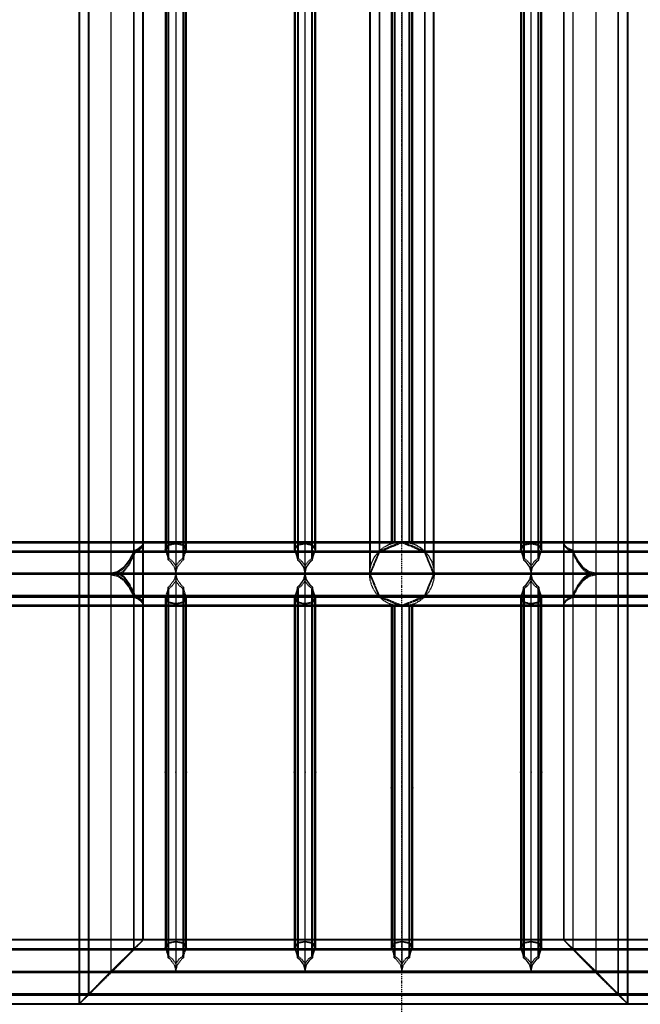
# Model space of a CAD drawing. Extents: x 343828 to 392391, y 90154 to 139469.
# Tile 14 of 27: x 365385 to 368267, y 121650 to 126224. Entities that reach past the tile are written whole.
import ezdxf

# ---------------------------------------------------------------- set-up
doc = ezdxf.new("R2010")
doc.units = 0
doc.header["$LTSCALE"] = 10
doc.header["$MEASUREMENT"] = 0
doc.linetypes.add('DASHDOT', pattern=[1, 0.5, -0.25, 0, -0.25])
doc.linetypes.add('HIDDEN', pattern=[0.375, 0.25, -0.125])
doc.layers.get('0').update_dxf_attribs({"linetype": 'CONTINUOUS'})
for name, color, linetype in [('A', 2, 'DASHDOT'), ('FORIR', 4, 'CONTINUOUS'), ('G', 3, 'CONTINUOUS'), ('TR', 6, 'HIDDEN')]:
    doc.layers.add(name, color=color, linetype=linetype)
doc.styles.get("Standard").update_dxf_attribs({"font": 'txt.shx', "width": 0.7, "oblique": 5})

# ---------------------------------------------------------------- blocks, each defined once
blk = doc.blocks.new('3D_INFOM')
blk.add_point((0, 0))
at = {"layer": 'FORIR', "flags": 1}
blk.add_attdef('MARK', (7.6, -4.3), '', height=5.26, dxfattribs=at)
blk = doc.blocks.new('3D_INFOTEXT')
blk.add_point((0, 0))
at = {"flags": 1}
for tag, p in [('MAR_PEZ', (7.2, 4.1)), ('POS_PEZ', (7.6, -4.3)), ('HANDLE', (7, -38.5)), ('LUN_PRO', (7.2, -21.9)), ('NOM_PRO', (7.6, -13.2)), ('MAT_PRO', (7.6, -30.1))]:
    blk.add_attdef(tag, p, '', height=5.26, dxfattribs=at)

msp = doc.modelspace()

# ---------------------------------------------------------------- linework, layer by layer
at = {"layer": 'A'}
for p, q in [((367159.7, 120301.7), (367159.7, 135443.6)), ((347163.6, 123648.2), (385500, 123648.2))]:
    msp.add_line(p, q, dxfattribs=at)
at = {"layer": 'G'}
for p, q in [((365659.7, 132798.2), (365659.7, 121650.4)), ((365703.7, 121696.5), (365703.7, 132756.4)), ((365809.7, 121803.4), (365809.7, 132651.2)), ((366709.7, 123653), (366709.7, 130801.6)), ((367759.7, 123653), (367759.7, 130801.6)), ((366674.4, 130738), (366674.4, 123715.3)), ((366745.1, 123715.3), (366745.1, 130738)), ((367724.4, 130738), (367724.4, 123715.3)), ((367795.1, 123715.3), (367795.1, 130738)), ((365915.8, 123757.3), (365915.8, 130694.8)), ((366659.7, 130689.6), (366659.7, 123762.2)), ((366759.7, 123762.2), (366759.7, 130689.6)), ((367709.7, 130689.6), (367709.7, 123762.2)), ((367809.7, 123762.2), (367809.7, 130689.6)), ((365959.7, 123799.2), (365959.7, 130648.6)), ((366059.7, 130648.6), (366059.7, 123799.2)), ((366074.4, 123799.2), (366074.4, 130648.6)), ((366109.7, 130648.6), (366109.7, 123799.2)), ((366145.1, 130648.6), (366145.1, 123799.2)), ((366159.7, 123799.2), (366159.7, 130648.6)), ((367009.7, 130648.6), (367009.7, 123799.2)), ((367053.7, 130648.6), (367053.7, 123799.2)), ((367159.7, 130648.6), (367159.7, 123799.2)), ((367265.8, 130648.6), (367265.8, 123799.2)), ((367309.7, 123799.2), (367309.7, 130648.6)), ((367909.7, 130648.6), (367909.7, 123799.2)), ((367953.7, 130648.6), (367953.7, 123799.2)), ((368059.7, 130648.6), (368059.7, 123799.2)), ((368165.8, 123799.2), (368165.8, 130648.6)), ((368209.7, 123799.2), (368209.7, 130648.6)), ((365659.7, 123799.2), (365109.7, 123799.2)), ((365956.9, 123787.6), (365948.3, 123776.5)), ((365959.7, 123799.2), (365956.9, 123787.6)), ((366659.7, 123799.2), (365959.7, 123799.2)), ((367709.7, 123799.2), (366759.7, 123799.2)), ((367159.4, 123799.2), (367159.7, 123799.2)), ((367159.7, 123799.2), (367159.7, 123799.2)), ((367159.7, 123799.2), (367160, 123799.2)), ((368759.7, 123799.2), (367809.7, 123799.2)), ((365107.2, 123757.4), (365659.7, 123757.4)), ((365915.8, 123757.3), (365893.1, 123712.6)), ((365934.5, 123766.3), (365915.8, 123757.4)), ((365915.8, 123757.4), (366662.2, 123757.4)), ((365915.8, 123757.4), (365915.8, 123757.3)), ((365948.3, 123776.5), (365934.5, 123766.3)), ((366659.7, 123762.2), (366662.2, 123757.4)), ((366662.2, 123757.4), (366670, 123735)), ((366749.5, 123735), (366757.2, 123757.4)), ((366757.2, 123757.4), (366759.7, 123762.2)), ((366757.2, 123757.4), (367712.2, 123757.4)), ((367709.7, 123762.2), (367712.2, 123757.4)), ((367712.2, 123757.4), (367720, 123735)), ((367799.5, 123735), (367807.2, 123757.4)), ((367807.2, 123757.4), (367809.7, 123762.2)), ((367807.2, 123757.4), (368762.2, 123757.4)), ((365893.1, 123712.6), (365867.1, 123679.4)), ((366670, 123735), (366674.4, 123715.3)), ((366674.4, 123715.3), (366682.1, 123709.4)), ((366682.1, 123709.4), (366702.7, 123681.4)), ((366716.8, 123681.4), (366737.4, 123709.4)), ((366737.4, 123709.4), (366745.1, 123715.3)), ((366745.1, 123715.3), (366749.5, 123735)), ((367720, 123735), (367724.4, 123715.3)), ((367724.4, 123715.3), (367732.1, 123709.4)), ((367732.1, 123709.4), (367752.7, 123681.4)), ((367766.8, 123681.4), (367787.4, 123709.4)), ((367787.4, 123709.4), (367795.1, 123715.3)), ((367795.1, 123715.3), (367799.5, 123735)), ((365659.7, 123652.2), (365059.9, 123652.2)), ((365839, 123659), (365810.2, 123652.2)), ((365810.2, 123652.2), (365839, 123645.3)), ((366709.6, 123652.2), (365810.2, 123652.2)), ((365867.1, 123679.4), (365839, 123659)), ((365839, 123645.3), (365867.1, 123624.5)), ((366702.7, 123681.4), (366709.4, 123653)), ((366709.6, 123652.2), (366702.7, 123622.9)), ((366709.7, 123653), (366709.4, 123653)), ((366709.4, 123653), (366709.6, 123652.2)), ((366710, 123653), (366709.7, 123653)), ((366709.7, 121803.4), (366709.7, 123653)), ((366709.9, 123652.2), (366710, 123653)), ((366716.8, 123622.9), (366709.9, 123652.2)), ((367759.6, 123652.2), (366709.9, 123652.2)), ((366710, 123653), (366716.8, 123681.4)), ((367752.7, 123681.4), (367759.4, 123653)), ((367759.6, 123652.2), (367752.7, 123622.9)), ((367759.7, 123653), (367759.4, 123653)), ((367759.4, 123653), (367759.6, 123652.2)), ((367759.7, 121803.4), (367759.7, 123653)), ((367760, 123653), (367759.7, 123653)), ((367759.9, 123652.2), (367760, 123653)), ((367766.8, 123622.9), (367759.9, 123652.2)), ((368809.6, 123652.2), (367759.9, 123652.2)), ((367760, 123653), (367766.8, 123681.4)), ((365867.1, 123624.5), (365893.1, 123590.8)), ((366702.7, 123622.9), (366682.1, 123594.6)), ((366737.4, 123594.6), (366716.8, 123622.9)), ((367752.7, 123622.9), (367732.1, 123594.6)), ((367787.4, 123594.6), (367766.8, 123622.9)), ((365893.1, 123590.8), (365915.8, 123545.4)), ((366670, 123568.4), (366662.2, 123545.3)), ((366674.4, 123588.6), (366670, 123568.4)), ((366682.1, 123594.6), (366674.4, 123588.6)), ((366674.4, 121866.5), (366674.4, 123588.6)), ((366745.1, 123588.6), (366737.4, 123594.6)), ((366749.5, 123568.4), (366745.1, 123588.6)), ((366745.1, 123588.6), (366745.1, 121866.5)), ((366757.2, 123545.3), (366749.5, 123568.4)), ((367720, 123568.4), (367712.2, 123545.3)), ((367724.4, 123588.6), (367720, 123568.4)), ((367732.1, 123594.6), (367724.4, 123588.6)), ((367724.4, 121866.5), (367724.4, 123588.6)), ((367795.1, 123588.6), (367787.4, 123594.6)), ((367799.5, 123568.4), (367795.1, 123588.6)), ((367795.1, 123588.6), (367795.1, 121866.5)), ((367807.2, 123545.3), (367799.5, 123568.4)), ((365659.7, 123545.3), (365107.2, 123545.3)), ((365915.8, 123545.4), (365915.8, 123545.3)), ((365915.8, 121908.6), (365915.8, 123545.4)), ((365915.8, 123545.3), (365934.5, 123535.4)), ((366662.2, 123545.3), (365915.8, 123545.3)), ((365934.5, 123535.4), (365948.3, 123524.2)), ((365948.3, 123524.2), (365956.9, 123512)), ((365956.9, 123512), (365959.7, 123499.3)), ((366662.2, 123545.3), (366659.7, 123540.2)), ((366659.7, 123540.2), (366659.7, 121913.4)), ((366759.7, 123540.2), (366757.2, 123545.3)), ((367712.2, 123545.3), (366757.2, 123545.3)), ((366759.7, 121913.4), (366759.7, 123540.2)), ((367712.2, 123545.3), (367709.7, 123540.2)), ((367709.7, 123540.2), (367709.7, 121913.4)), ((367809.7, 123540.2), (367807.2, 123545.3)), ((368762.2, 123545.3), (367807.2, 123545.3)), ((367809.7, 121913.4), (367809.7, 123540.2)), ((365109.7, 123499.2), (365659.7, 123499.2)), ((365959.7, 121950.4), (365959.7, 123499.3)), ((365959.7, 123499.2), (366659.7, 123499.2)), ((366059.7, 123499.2), (366059.7, 121950.4)), ((366074.4, 121950.4), (366074.4, 123499.2)), ((366109.7, 123499.2), (366109.7, 121950.4)), ((366145.1, 123499.2), (366145.1, 121950.4)), ((366159.7, 121950.4), (366159.7, 123499.2)), ((366759.7, 123499.2), (367158.8, 123499.2)), ((367109.7, 123499.2), (367109.7, 121950.4)), ((367124.4, 121950.4), (367124.4, 123499.2)), ((367159.7, 123498.8), (367155.6, 123499.2)), ((367158.8, 123499.2), (367159.7, 123498.8)), ((367158.8, 123499.2), (367160.7, 123499.2)), ((367163.9, 123499.2), (367159.7, 123498.8)), ((367159.7, 123498.8), (367160.7, 123499.2)), ((367159.7, 123498.8), (367159.7, 121950.4)), ((367160.7, 123499.2), (367709.7, 123499.2)), ((367195.1, 123499.2), (367195.1, 121950.4)), ((367209.7, 121950.4), (367209.7, 123499.2)), ((367809.7, 123499.2), (368759.7, 123499.2)), ((367909.7, 123499.2), (367909.7, 121950.4)), ((367953.7, 123499.2), (367953.7, 121950.4)), ((368059.7, 123499.2), (368059.7, 121950.4)), ((368165.8, 121950.4), (368165.8, 123499.2)), ((368209.7, 121950.4), (368209.7, 123499.2)), ((365107.2, 121908.6), (365659.7, 121908.6)), ((365659.7, 121950.4), (365109.7, 121950.4)), ((365915.8, 121908.6), (365809.7, 121803.4)), ((365959.7, 121950.4), (365915.8, 121908.6)), ((365915.8, 121908.6), (366662.3, 121908.6)), ((366659.7, 121950.4), (365959.7, 121950.4)), ((366659.7, 121913.4), (366662.3, 121908.6)), ((366662.3, 121908.6), (366670, 121886.2)), ((366749.5, 121886.2), (366757.2, 121908.6)), ((366757.2, 121908.6), (366759.7, 121913.4)), ((366757.2, 121908.6), (367712.3, 121908.6)), ((367709.7, 121950.4), (366759.7, 121950.4)), ((367709.7, 121913.4), (367712.3, 121908.6)), ((367712.3, 121908.6), (367720, 121886.2)), ((367799.5, 121886.2), (367807.2, 121908.6)), ((367807.2, 121908.6), (367809.7, 121913.4)), ((367807.2, 121908.6), (368762.3, 121908.6)), ((368759.7, 121950.4), (367809.7, 121950.4)), ((366670, 121886.2), (366674.4, 121866.5)), ((366674.4, 121866.5), (366682.2, 121860.6)), ((366682.2, 121860.6), (366702.8, 121832.6)), ((366716.7, 121832.6), (366737.3, 121860.6)), ((366737.3, 121860.6), (366745.1, 121866.5)), ((366745.1, 121866.5), (366749.5, 121886.2)), ((367720, 121886.2), (367724.4, 121866.5)), ((367724.4, 121866.5), (367732.2, 121860.6)), ((367732.2, 121860.6), (367752.8, 121832.6)), ((367766.7, 121832.6), (367787.3, 121860.6)), ((367787.3, 121860.6), (367795.1, 121866.5)), ((367795.1, 121866.5), (367799.5, 121886.2)), ((366702.8, 121832.6), (366709.7, 121803.4)), ((366709.7, 121803.4), (366716.7, 121832.6)), ((367752.8, 121832.6), (367759.7, 121803.4)), ((367759.7, 121803.4), (367766.7, 121832.6)), ((350509.7, 121803.4), (365659.7, 121803.4)), ((365809.7, 121803.4), (365703.7, 121696.5)), ((365809.7, 121803.4), (384009.7, 121803.4)), ((350403.7, 121696.5), (365659.7, 121696.5)), ((365703.7, 121696.5), (365659.7, 121650.4)), ((365703.7, 121696.5), (384115.8, 121696.5)), ((350359.7, 121650.4), (365659.7, 121650.4)), ((365659.7, 121650.4), (384159.7, 121650.4))]:
    msp.add_line(p, q, dxfattribs=at)
at = {"layer": 'TR'}
for p, q in [((365662.4, 132795.5), (365662.4, 121653.1)), ((368207.1, 121653.1), (368207.1, 132795.5)), ((365705.5, 132754.5), (365705.5, 121698.3)), ((368163.9, 121698.3), (368163.9, 132754.5)), ((365913.9, 132546.2), (365913.9, 121906.6)), ((367955.5, 121906.6), (367955.5, 132546.2)), ((365957.1, 121947.7), (365957.1, 132500.9)), ((367912.4, 132500.9), (367912.4, 121947.7)), ((367012.4, 130771.7), (367012.4, 123676.1)), ((367307.1, 123676.1), (367307.1, 130771.7)), ((366064.5, 130689.6), (366064.5, 123762.2)), ((366077.7, 123721.5), (366077.7, 130731.6)), ((366141.7, 130731.6), (366141.7, 123721.5)), ((366155, 123762.2), (366155, 130689.6)), ((366664.5, 130689.6), (366664.5, 123762.2)), ((366677.7, 130731.6), (366677.7, 123721.5)), ((366741.7, 123721.5), (366741.7, 130731.6)), ((366755, 123762.2), (366755, 130689.6)), ((367053.7, 130692.5), (367053.7, 123799.2)), ((367055.5, 130691), (367055.5, 123756.8)), ((367263.9, 130691), (367263.9, 123756.8)), ((367714.5, 130689.6), (367714.5, 123762.2)), ((367727.7, 130731.6), (367727.7, 123721.5)), ((367791.7, 123721.5), (367791.7, 130731.6)), ((367805, 123762.2), (367805, 130689.6)), ((367109.7, 130648.6), (367109.7, 123789.7)), ((367114.5, 130648.6), (367114.5, 123799.2)), ((367124.4, 130648.6), (367124.4, 123794.1)), ((367127.7, 123795.1), (367127.7, 130652.3)), ((367191.7, 130652.3), (367191.7, 123795.1)), ((367195.1, 130653.3), (367195.1, 123794.5)), ((367195.1, 130648.6), (367195.1, 123794.5)), ((367205, 123791.1), (367205, 130656.3)), ((367209.7, 123789.7), (367209.7, 130657.7)), ((365959.7, 123792.8), (350659.7, 123792.8)), ((365959.7, 123799.2), (365659.7, 123799.2)), ((365948.3, 123774.3), (365956.9, 123786.5)), ((365956.9, 123781.3), (365948.3, 123770.2)), ((365956.9, 123786.5), (365959.7, 123799.2)), ((365959.7, 123792.8), (365956.9, 123781.3)), ((365956.9, 123780.1), (365959.7, 123792.8)), ((365959.7, 123792.8), (365959.7, 123799.2)), ((365959.7, 123499.3), (365959.7, 123799.2)), ((365959.7, 123799.2), (365959.7, 123799.2)), ((383859.7, 123792.8), (365959.7, 123792.8)), ((365959.7, 123792.8), (365959.7, 123792.8)), ((366059.7, 123799.2), (366059.7, 123762.2)), ((366066.7, 123775.6), (366074.4, 123785.2)), ((366071.4, 123775.6), (366077.7, 123783.4)), ((366074.4, 123715.3), (366074.4, 123799.2)), ((366074.4, 123785.2), (366092, 123788.9)), ((366077.7, 123783.4), (366103.4, 123788.9)), ((366092, 123788.9), (366109.7, 123791)), ((366103.4, 123788.9), (366109.7, 123789.6)), ((366109.7, 123799.2), (366109.7, 123653)), ((366109.7, 123791), (366127.5, 123788.9)), ((366109.7, 123789.6), (366116, 123788.9)), ((366116, 123788.9), (366141.7, 123783.4)), ((366127.5, 123788.9), (366145.1, 123785.2)), ((366141.7, 123783.4), (366148.1, 123775.6)), ((366145.1, 123799.2), (366145.1, 123715.3)), ((366145.1, 123785.2), (366152.8, 123775.6)), ((366159.7, 123762.2), (366159.7, 123799.2)), ((366759.7, 123799.2), (366659.7, 123799.2)), ((366666.7, 123775.6), (366674.4, 123785.2)), ((366671.4, 123775.6), (366677.7, 123783.4)), ((366674.4, 123785.2), (366692, 123788.9)), ((366677.7, 123783.4), (366703.4, 123788.9)), ((366692, 123788.9), (366709.7, 123791)), ((366703.4, 123788.9), (366709.7, 123789.6)), ((366709.7, 123791), (366727.5, 123788.9)), ((366709.7, 123789.6), (366716, 123788.9)), ((366716, 123788.9), (366741.7, 123783.4)), ((366727.5, 123788.9), (366745.1, 123785.2)), ((366741.7, 123783.4), (366748.1, 123775.6)), ((366745.1, 123785.2), (366752.8, 123775.6)), ((367009.7, 123799.2), (367009.7, 123792.8)), ((367009.7, 123792.8), (367009.7, 123649.2)), ((367053.7, 123799.2), (367053.7, 123755.3)), ((367053.7, 123799.2), (367053.7, 123755.3)), ((367159.7, 123798.8), (367053.7, 123754.9)), ((367056.3, 123752.2), (367159.7, 123795.1)), ((367076.4, 123773.9), (367102.3, 123787.8)), ((367076.4, 123773.6), (367102.3, 123787.4)), ((367102.3, 123787.8), (367130.5, 123796.3)), ((367102.3, 123787.4), (367130.5, 123796)), ((367109.7, 123789.7), (367124.4, 123794.1)), ((367114.5, 123799.2), (367114.5, 123792.8)), ((367114.5, 123792.8), (367114.5, 123791.5)), ((367114.5, 123791.5), (367114.5, 123791.1)), ((367124.4, 123794.1), (367130.5, 123796)), ((367130.5, 123796.3), (367159.4, 123799.2)), ((367130.5, 123796), (367159.7, 123798.8)), ((367130.5, 123796), (367159.7, 123798.8)), ((367159.7, 123799.2), (367159.7, 123798.8)), ((367265.8, 123754.9), (367159.7, 123798.8)), ((367159.7, 123798.8), (367189, 123796)), ((367159.7, 123798.8), (367189, 123796)), ((367159.7, 123795.1), (367263.2, 123752.2)), ((367160, 123799.2), (367189, 123796.3)), ((367909.7, 123796.5), (367183.1, 123796.5)), ((367189, 123796.3), (367217.1, 123787.8)), ((367189, 123796), (367195.1, 123794.1)), ((367189, 123796), (367199.3, 123792.8)), ((367191.7, 123795.1), (367195.1, 123794.1)), ((367195.1, 123794.5), (367195.1, 123794.1)), ((367195.1, 123794.1), (367209.7, 123789.7)), ((367195.1, 123794.1), (367199.3, 123792.8)), ((367199.3, 123792.8), (367217.1, 123787.4)), ((367209.7, 123789.7), (367217.1, 123787.4)), ((367217.1, 123787.8), (367243.1, 123773.9)), ((367217.1, 123787.4), (367243.1, 123773.6)), ((367217.1, 123787.4), (367243.1, 123773.6)), ((367265.8, 123799.2), (367265.8, 123755.3)), ((367309.7, 123649.2), (367309.7, 123799.2)), ((367809.7, 123799.2), (367709.7, 123799.2)), ((367716.7, 123775.6), (367724.4, 123785.2)), ((367721.4, 123775.6), (367727.7, 123783.4)), ((367724.4, 123785.2), (367742, 123788.9)), ((367727.7, 123783.4), (367753.4, 123788.9)), ((367742, 123788.9), (367759.7, 123791)), ((367753.4, 123788.9), (367759.7, 123789.6)), ((367759.7, 123791), (367777.5, 123788.9)), ((367759.7, 123789.6), (367766, 123788.9)), ((367766, 123788.9), (367791.7, 123783.4)), ((367777.5, 123788.9), (367795.1, 123785.2)), ((367791.7, 123783.4), (367798.1, 123775.6)), ((367795.1, 123785.2), (367802.8, 123775.6)), ((367912.6, 123787.6), (367909.7, 123799.2)), ((367912.6, 123786.5), (367909.7, 123799.2)), ((367909.7, 123799.2), (367909.7, 123799.2)), ((367909.7, 123799.2), (367909.7, 123499.2)), ((367909.7, 123799.2), (367909.7, 123796.5)), ((367912.6, 123785), (367909.7, 123796.5)), ((367912.6, 123783.8), (367909.7, 123796.5)), ((367909.7, 123796.5), (367909.7, 123796.5)), ((367921.2, 123776.5), (367912.6, 123787.6)), ((367921.2, 123774.3), (367912.6, 123786.5)), ((367921.2, 123773.9), (367912.6, 123785)), ((367921.2, 123771.6), (367912.6, 123783.8)), ((367953.7, 123799.2), (367953.7, 123499.2)), ((368059.7, 123799.2), (368059.7, 123499.2)), ((368165.8, 123499.2), (368165.8, 123799.2)), ((368209.7, 123499.2), (368209.7, 123799.2)), ((365915.7, 123753.1), (350615.7, 123753.1)), ((350619.5, 123752.8), (365919.5, 123752.8)), ((365919.5, 123748.7), (350619.5, 123748.7)), ((365659.7, 123757.4), (365915.8, 123757.4)), ((365915.7, 123753.1), (365893.1, 123707.8)), ((365915.8, 123741.9), (365893.1, 123697.3)), ((365915.8, 123737.9), (365893.1, 123692.5)), ((365915.7, 123753.1), (365915.8, 123753.2)), ((383903.7, 123753.1), (365915.7, 123753.1)), ((365915.8, 123753.2), (365934.5, 123763)), ((365915.8, 123545.4), (365915.8, 123757.3)), ((365919.5, 123752.8), (365915.8, 123741.9)), ((365919.5, 123748.7), (365915.8, 123737.9)), ((365934.5, 123760), (365919.5, 123752.8)), ((365919.5, 123748.7), (365934.5, 123756.7)), ((365919.5, 123752.8), (383899.9, 123752.8)), ((383900, 123748.7), (365919.5, 123748.7)), ((365934.5, 123763), (365948.3, 123774.3)), ((365948.3, 123770.2), (365934.5, 123760)), ((365934.5, 123756.7), (365948.3, 123767.9)), ((365948.3, 123767.9), (365956.9, 123780.1)), ((366059.7, 123762.2), (366066.7, 123775.6)), ((366059.7, 123762.2), (366062.2, 123757.4)), ((366062.2, 123757.4), (366070, 123735)), ((366064.5, 123762.2), (366071.4, 123775.6)), ((366064.5, 123762.2), (366067, 123757.4)), ((366067, 123757.4), (366074.7, 123735)), ((366144.8, 123735), (366152.5, 123757.4)), ((366148.1, 123775.6), (366155, 123762.2)), ((366149.5, 123735), (366157.2, 123757.4)), ((366152.5, 123757.4), (366155, 123762.2)), ((366152.8, 123775.6), (366159.7, 123762.2)), ((366157.2, 123757.4), (366159.7, 123762.2)), ((366659.7, 123762.2), (366666.7, 123775.6)), ((366662.2, 123757.4), (366757.2, 123757.4)), ((366664.5, 123762.2), (366671.4, 123775.6)), ((366664.5, 123762.2), (366667, 123757.4)), ((366667, 123757.4), (366674.7, 123735)), ((366744.8, 123735), (366752.5, 123757.4)), ((366748.1, 123775.6), (366755, 123762.2)), ((366752.5, 123757.4), (366755, 123762.2)), ((366752.8, 123775.6), (366759.7, 123762.2)), ((367053.7, 123754.9), (367009.7, 123648.8)), ((367035, 123732.5), (367053.7, 123755.3)), ((367035, 123732.2), (367053.7, 123754.9)), ((367048.2, 123732.5), (367056.3, 123752.2)), ((367053.7, 123755.3), (367076.4, 123773.9)), ((367053.7, 123754.9), (367076.4, 123773.6)), ((367053.7, 123755.3), (367053.7, 123754.9)), ((367053.7, 123755.3), (367053.7, 123754.9)), ((367055.5, 123756.8), (367055.5, 123756.4)), ((367243.1, 123773.9), (367265.8, 123755.3)), ((367243.1, 123773.6), (367265.8, 123754.9)), ((367263.2, 123752.2), (367306, 123648.8)), ((367263.9, 123756.8), (367263.9, 123756.4)), ((367265.1, 123755.5), (367952.1, 123755.5)), ((367265.8, 123755.3), (367284.5, 123732.5)), ((367265.8, 123755.3), (367265.8, 123754.9)), ((367309.7, 123648.8), (367265.8, 123754.9)), ((367265.8, 123754.9), (367284.5, 123732.2)), ((367953.7, 123753.1), (367267.3, 123753.1)), ((367952.2, 123751.3), (367268.8, 123751.3)), ((367709.7, 123762.2), (367716.7, 123775.6)), ((367712.2, 123757.4), (367807.2, 123757.4)), ((367714.5, 123762.2), (367721.4, 123775.6)), ((367714.5, 123762.2), (367717, 123757.4)), ((367717, 123757.4), (367724.7, 123735)), ((367794.8, 123735), (367802.5, 123757.4)), ((367798.1, 123775.6), (367805, 123762.2)), ((367802.5, 123757.4), (367805, 123762.2)), ((367802.8, 123775.6), (367809.7, 123762.2)), ((367935, 123766.3), (367921.2, 123776.5)), ((367935, 123763), (367921.2, 123774.3)), ((367935, 123763.7), (367921.2, 123773.9)), ((367935, 123760.4), (367921.2, 123771.6)), ((367953.6, 123757.4), (367935, 123766.3)), ((367952.1, 123755.5), (367935, 123763.7)), ((367953.7, 123753.2), (367935, 123763)), ((367952.2, 123751.3), (367935, 123760.4)), ((367953.7, 123750.9), (367952.1, 123755.5)), ((367953.7, 123746.8), (367952.2, 123751.3)), ((367953.7, 123757.3), (367953.6, 123757.4)), ((367976.4, 123712.6), (367953.7, 123757.3)), ((367953.7, 123753.1), (367953.7, 123753.2)), ((367976.4, 123707.8), (367953.7, 123753.1)), ((367976.4, 123706.2), (367953.7, 123750.9)), ((367976.4, 123701.4), (367953.7, 123746.8)), ((365893.1, 123707.8), (365867.1, 123674.1)), ((365893.1, 123697.3), (365867.1, 123664.1)), ((365893.1, 123692.5), (365867.1, 123658.8)), ((366070, 123735), (366074.4, 123715.3)), ((366074.4, 123715.3), (366082.1, 123709.4)), ((366074.7, 123735), (366077.7, 123721.5)), ((366077.7, 123721.5), (366093.5, 123709.4)), ((366082.1, 123709.4), (366102.7, 123681.4)), ((366093.5, 123709.4), (366109.7, 123687.4)), ((366109.7, 123687.4), (366125.9, 123709.4)), ((366116.8, 123681.4), (366137.4, 123709.4)), ((366125.9, 123709.4), (366141.7, 123721.5)), ((366137.4, 123709.4), (366145.1, 123715.3)), ((366141.7, 123721.5), (366144.8, 123735)), ((366145.1, 123715.3), (366149.5, 123735)), ((366674.7, 123735), (366677.7, 123721.5)), ((366677.7, 123721.5), (366693.5, 123709.4)), ((366693.5, 123709.4), (366709.7, 123687.4)), ((366709.7, 123687.4), (366725.9, 123709.4)), ((366725.9, 123709.4), (366741.7, 123721.5)), ((366741.7, 123721.5), (366744.8, 123735)), ((367012.6, 123678.5), (367021.2, 123706.6)), ((367012.6, 123678.1), (367021.2, 123706.2)), ((367013.5, 123648.8), (367037.4, 123706.6)), ((367021.2, 123706.6), (367035, 123732.5)), ((367021.2, 123706.2), (367035, 123732.2)), ((367037.4, 123706.6), (367048.2, 123732.5)), ((367284.5, 123732.5), (367298.3, 123706.6)), ((367284.5, 123732.2), (367298.3, 123706.2)), ((367298.3, 123706.6), (367306.9, 123678.5)), ((367298.3, 123706.2), (367306.9, 123678.1)), ((367724.7, 123735), (367727.7, 123721.5)), ((367727.7, 123721.5), (367743.5, 123709.4)), ((367743.5, 123709.4), (367759.7, 123687.4)), ((367759.7, 123687.4), (367775.9, 123709.4)), ((367775.9, 123709.4), (367791.7, 123721.5)), ((367791.7, 123721.5), (367794.8, 123735)), ((368002.3, 123679.4), (367976.4, 123712.6)), ((368002.3, 123674.1), (367976.4, 123707.8)), ((368002.3, 123673), (367976.4, 123706.2)), ((368002.3, 123667.7), (367976.4, 123701.4)), ((365809.7, 123646.2), (350509.7, 123646.2)), ((365850.3, 123646.3), (350550.3, 123646.3)), ((365850.6, 123652.1), (350550.6, 123652.1)), ((365810.2, 123652.2), (365659.7, 123652.2)), ((365839, 123653.3), (365809.7, 123646.3)), ((384009.7, 123646.2), (365809.7, 123646.2)), ((365809.7, 123646.1), (365839, 123639.2)), ((365867.1, 123674.1), (365839, 123653.3)), ((365867.1, 123658.8), (365850.3, 123646.3)), ((365850.3, 123646.3), (365867.1, 123634.1)), ((383969.2, 123646.3), (365850.3, 123646.3)), ((365867.1, 123664.1), (365850.6, 123652.1)), ((383968.9, 123652.1), (365850.6, 123652.1)), ((365850.6, 123652.1), (365867.1, 123639.9)), ((366102.7, 123681.4), (366109.4, 123653)), ((366109.6, 123652.2), (366102.7, 123622.9)), ((366109.4, 123653), (366110, 123653)), ((366109.7, 123653), (366109.4, 123653)), ((366109.4, 123653), (366109.6, 123652.2)), ((366109.7, 123653), (366109.7, 123499.2)), ((366110, 123653), (366109.7, 123653)), ((366109.9, 123652.2), (366110, 123653)), ((366116.8, 123622.9), (366109.9, 123652.2)), ((366110, 123653), (366116.8, 123681.4)), ((366709.4, 123653), (366710, 123653)), ((366709.9, 123652.2), (366709.6, 123652.2)), ((367009.7, 123649.2), (367012.6, 123678.5)), ((367009.7, 123648.8), (367009.8, 123649.2)), ((367009.8, 123649.2), (367009.7, 123649.2)), ((367009.7, 123649.2), (367009.8, 123649.2)), ((367009.7, 123648.8), (367053.7, 123542.8)), ((367012.6, 123619.6), (367009.7, 123648.8)), ((367009.8, 123649.2), (367012.6, 123678.1)), ((367012.4, 123676.1), (367012.4, 123675.7)), ((367056.3, 123545.4), (367013.5, 123648.8)), ((367306, 123648.8), (367263.2, 123545.4)), ((367265.8, 123542.8), (367309.7, 123648.8)), ((367306.9, 123678.5), (367309.7, 123649.2)), ((367306.9, 123678.1), (367309.7, 123649.2)), ((367309.7, 123648.8), (367306.9, 123619.6)), ((367307.1, 123675.7), (367307.1, 123676.1)), ((368032.4, 123652.2), (367309.4, 123652.2)), ((368059.3, 123652.2), (367309.4, 123652.2)), ((367309.4, 123652.2), (367309.4, 123652.2)), ((368033.3, 123646.3), (367309.5, 123646.3)), ((368059.7, 123646.2), (367309.5, 123646.2)), ((367309.7, 123649.2), (367309.7, 123648.8)), ((367309.7, 123649.2), (367309.7, 123649.2)), ((367309.7, 123649.2), (367309.7, 123649.2)), ((367759.4, 123653), (367760, 123653)), ((367759.9, 123652.2), (367759.6, 123652.2)), ((368030.5, 123659), (368002.3, 123679.4)), ((368030.5, 123653.3), (368002.3, 123674.1)), ((368030.5, 123652.6), (368002.3, 123673)), ((368030.5, 123646.9), (368002.3, 123667.7)), ((368002.3, 123630.9), (368030.5, 123651.7)), ((368002.3, 123625.2), (368030.5, 123645.6)), ((368002.3, 123624.5), (368030.5, 123645.3)), ((368059.3, 123652.2), (368030.5, 123659)), ((368059.7, 123646.3), (368030.5, 123653.3)), ((368032.4, 123652.2), (368030.5, 123652.6)), ((368030.5, 123651.7), (368032.4, 123652.2)), ((368030.5, 123645.3), (368059.3, 123652.2)), ((368033.3, 123646.3), (368030.5, 123646.9)), ((368030.5, 123645.6), (368033.3, 123646.3)), ((368030.5, 123639.2), (368059.7, 123646.1)), ((365839, 123639.2), (365867.1, 123618.8)), ((365867.1, 123639.9), (365893.1, 123606.1)), ((365867.1, 123634.1), (365893.1, 123600.9)), ((365867.1, 123618.8), (365893.1, 123585.6)), ((365893.1, 123606.1), (365915.8, 123560.7)), ((365893.1, 123600.9), (365915.8, 123556.3)), ((366102.7, 123622.9), (366082.1, 123594.6)), ((366109.7, 123616.9), (366093.5, 123594.6)), ((366125.9, 123594.6), (366109.7, 123616.9)), ((366137.4, 123594.6), (366116.8, 123622.9)), ((366709.7, 123616.9), (366693.5, 123594.6)), ((366725.9, 123594.6), (366709.7, 123616.9)), ((367021.2, 123591.4), (367012.6, 123619.6)), ((367306.9, 123619.6), (367298.3, 123591.4)), ((367759.7, 123616.9), (367743.5, 123594.6)), ((367775.9, 123594.6), (367759.7, 123616.9)), ((367976.4, 123597.2), (368002.3, 123630.9)), ((367976.4, 123592), (368002.3, 123625.2)), ((367976.4, 123590.8), (368002.3, 123624.5)), ((367976.4, 123585.6), (368002.3, 123618.8)), ((368002.3, 123618.8), (368030.5, 123639.2)), ((365893.1, 123585.6), (365915.7, 123541)), ((365915.8, 123560.7), (365919.5, 123549.7)), ((365915.8, 123556.3), (365919.5, 123545.6)), ((366070, 123568.4), (366062.2, 123545.3)), ((366074.7, 123568.4), (366067, 123545.3)), ((366074.4, 123588.6), (366070, 123568.4)), ((366082.1, 123594.6), (366074.4, 123588.6)), ((366074.4, 123499.2), (366074.4, 123588.6)), ((366077.7, 123582.2), (366074.7, 123568.4)), ((366093.5, 123594.6), (366077.7, 123582.2)), ((366077.7, 121872.7), (366077.7, 123582.2)), ((366141.7, 123582.2), (366125.9, 123594.6)), ((366145.1, 123588.6), (366137.4, 123594.6)), ((366141.7, 123582.2), (366141.7, 121872.7)), ((366144.8, 123568.4), (366141.7, 123582.2)), ((366152.5, 123545.3), (366144.8, 123568.4)), ((366149.5, 123568.4), (366145.1, 123588.6)), ((366145.1, 123588.6), (366145.1, 123499.2)), ((366157.2, 123545.3), (366149.5, 123568.4)), ((366674.7, 123568.4), (366667, 123545.3)), ((366677.7, 123582.2), (366674.7, 123568.4)), ((366693.5, 123594.6), (366677.7, 123582.2)), ((366677.7, 123582.2), (366677.7, 121872.7)), ((366741.7, 123582.2), (366725.9, 123594.6)), ((366741.7, 121872.7), (366741.7, 123582.2)), ((366744.8, 123568.4), (366741.7, 123582.2)), ((366752.5, 123545.3), (366744.8, 123568.4)), ((367035, 123565.5), (367021.2, 123591.4)), ((367053.7, 123542.8), (367035, 123565.5)), ((367284.5, 123565.5), (367265.8, 123542.8)), ((367298.3, 123591.4), (367284.5, 123565.5)), ((367724.7, 123568.4), (367717, 123545.3)), ((367727.7, 123582.2), (367724.7, 123568.4)), ((367743.5, 123594.6), (367727.7, 123582.2)), ((367727.7, 123582.2), (367727.7, 121872.7)), ((367791.7, 123582.2), (367775.9, 123594.6)), ((367791.7, 121872.7), (367791.7, 123582.2)), ((367794.8, 123568.4), (367791.7, 123582.2)), ((367802.5, 123545.3), (367794.8, 123568.4)), ((367953.7, 123551.8), (367976.4, 123597.2)), ((367953.7, 123547.3), (367976.4, 123592)), ((367953.7, 123545.4), (367976.4, 123590.8)), ((367953.7, 123541), (367976.4, 123585.6)), ((350615.7, 123541), (365915.7, 123541)), ((365919.5, 123549.7), (350619.5, 123549.7)), ((350619.5, 123545.6), (365919.5, 123545.6)), ((365915.8, 123545.3), (365659.7, 123545.3)), ((365915.7, 123541), (383903.7, 123541)), ((365915.8, 123541), (365915.7, 123541)), ((365934.5, 123532.1), (365915.8, 123541)), ((383899.9, 123549.7), (365919.5, 123549.7)), ((365919.5, 123549.7), (365934.5, 123541.8)), ((365934.5, 123538.4), (365919.5, 123545.6)), ((365919.5, 123545.6), (383900, 123545.6)), ((365934.5, 123541.8), (365948.3, 123530.5)), ((365948.3, 123528.2), (365934.5, 123538.4)), ((365948.3, 123521.8), (365934.5, 123532.1)), ((365948.3, 123530.5), (365956.9, 123518.3)), ((365956.9, 123517.1), (365948.3, 123528.2)), ((365956.9, 123510.8), (365948.3, 123521.8)), ((365956.9, 123518.3), (365959.7, 123505.6)), ((365959.7, 123505.6), (365956.9, 123517.1)), ((365959.7, 123499.2), (365956.9, 123510.8)), ((366062.2, 123545.3), (366059.7, 123540.2)), ((366066.7, 123526.2), (366059.7, 123540.2)), ((366059.7, 123540.2), (366059.7, 123499.2)), ((366067, 123545.3), (366064.5, 123540.2)), ((366071.4, 123526.2), (366064.5, 123540.2)), ((366064.5, 123540.2), (366064.5, 121913.4)), ((366074.4, 123515.8), (366066.7, 123526.2)), ((366077.7, 123517.7), (366071.4, 123526.2)), ((366092, 123511.8), (366074.4, 123515.8)), ((366103.4, 123511.8), (366077.7, 123517.7)), ((366109.7, 123509.4), (366092, 123511.8)), ((366109.7, 123511), (366103.4, 123511.8)), ((366127.5, 123511.8), (366109.7, 123509.4)), ((366116, 123511.8), (366109.7, 123511)), ((366141.7, 123517.7), (366116, 123511.8)), ((366145.1, 123515.8), (366127.5, 123511.8)), ((366148.1, 123526.2), (366141.7, 123517.7)), ((366152.8, 123526.2), (366145.1, 123515.8)), ((366155, 123540.2), (366148.1, 123526.2)), ((366155, 123540.2), (366152.5, 123545.3)), ((366159.7, 123540.2), (366152.8, 123526.2)), ((366155, 121913.4), (366155, 123540.2)), ((366159.7, 123540.2), (366157.2, 123545.3)), ((366159.7, 123499.2), (366159.7, 123540.2)), ((366666.7, 123526.2), (366659.7, 123540.2)), ((366757.2, 123545.3), (366662.2, 123545.3)), ((366667, 123545.3), (366664.5, 123540.2)), ((366671.4, 123526.2), (366664.5, 123540.2)), ((366664.5, 123540.2), (366664.5, 121913.4)), ((366674.4, 123515.8), (366666.7, 123526.2)), ((366677.7, 123517.7), (366671.4, 123526.2)), ((366692, 123511.8), (366674.4, 123515.8)), ((366703.4, 123511.8), (366677.7, 123517.7)), ((366709.7, 123509.4), (366692, 123511.8)), ((366709.7, 123511), (366703.4, 123511.8)), ((366727.5, 123511.8), (366709.7, 123509.4)), ((366716, 123511.8), (366709.7, 123511)), ((366741.7, 123517.7), (366716, 123511.8)), ((366745.1, 123515.8), (366727.5, 123511.8)), ((366748.1, 123526.2), (366741.7, 123517.7)), ((366752.8, 123526.2), (366745.1, 123515.8)), ((366755, 123540.2), (366748.1, 123526.2)), ((366755, 123540.2), (366752.5, 123545.3)), ((366759.7, 123540.2), (366752.8, 123526.2)), ((366755, 121913.4), (366755, 123540.2)), ((367053.7, 123542.8), (367158.1, 123499.5)), ((367076.4, 123524.1), (367053.7, 123542.8)), ((367159.7, 123502.6), (367056.3, 123545.4)), ((367102.3, 123510.2), (367076.4, 123524.1)), ((367114.5, 123506.6), (367102.3, 123510.2)), ((367124.4, 123503.6), (367109.7, 123508)), ((367109.7, 123508), (367109.7, 123499.2)), ((367263.2, 123545.4), (367159.7, 123502.6)), ((367161.4, 123499.5), (367265.8, 123542.8)), ((367209.7, 123508), (367195.1, 123503.6)), ((367217.1, 123510.2), (367209.7, 123508)), ((367209.7, 123499.2), (367209.7, 123508)), ((367243.1, 123524.1), (367217.1, 123510.2)), ((367265.8, 123542.8), (367243.1, 123524.1)), ((367263.7, 123541), (367953.7, 123541)), ((367266, 123543), (367952.2, 123543)), ((367952.1, 123547.1), (367269.4, 123547.1)), ((367716.7, 123526.2), (367709.7, 123540.2)), ((367807.2, 123545.3), (367712.2, 123545.3)), ((367717, 123545.3), (367714.5, 123540.2)), ((367721.4, 123526.2), (367714.5, 123540.2)), ((367714.5, 123540.2), (367714.5, 121913.4)), ((367724.4, 123515.8), (367716.7, 123526.2)), ((367727.7, 123517.7), (367721.4, 123526.2)), ((367742, 123511.8), (367724.4, 123515.8)), ((367753.4, 123511.8), (367727.7, 123517.7)), ((367759.7, 123509.4), (367742, 123511.8)), ((367759.7, 123511), (367753.4, 123511.8)), ((367777.5, 123511.8), (367759.7, 123509.4)), ((367766, 123511.8), (367759.7, 123511)), ((367791.7, 123517.7), (367766, 123511.8)), ((367795.1, 123515.8), (367777.5, 123511.8)), ((367798.1, 123526.2), (367791.7, 123517.7)), ((367802.8, 123526.2), (367795.1, 123515.8)), ((367805, 123540.2), (367798.1, 123526.2)), ((367805, 123540.2), (367802.5, 123545.3)), ((367809.7, 123540.2), (367802.8, 123526.2)), ((367805, 121913.4), (367805, 123540.2)), ((367909.7, 123501.9), (367912.6, 123514.6)), ((367909.7, 123501.9), (367912.6, 123513.4)), ((367909.7, 123499.3), (367912.6, 123512)), ((367909.7, 123499.2), (367912.6, 123510.8)), ((367912.6, 123514.6), (367921.2, 123526.8)), ((367912.6, 123513.4), (367921.2, 123524.5)), ((367912.6, 123512), (367921.2, 123524.2)), ((367912.6, 123510.8), (367921.2, 123521.8)), ((367921.2, 123526.8), (367935, 123538.1)), ((367921.2, 123524.2), (367935, 123535.4)), ((367921.2, 123524.5), (367935, 123534.7)), ((367921.2, 123521.8), (367935, 123532.1)), ((367935, 123538.1), (367952.1, 123547.1)), ((367935, 123535.4), (367953.6, 123545.3)), ((367935, 123534.7), (367952.2, 123543)), ((367935, 123532.1), (367953.7, 123541)), ((367952.1, 123547.1), (367953.7, 123551.8)), ((367952.2, 123543), (367953.7, 123547.3)), ((367953.6, 123545.3), (367953.7, 123545.4)), ((367953.7, 123541), (367953.7, 123541)), ((350659.7, 123505.6), (365959.7, 123505.6)), ((365659.7, 123499.2), (365959.7, 123499.2)), ((365959.7, 123499.3), (365959.7, 123505.6)), ((365959.7, 123505.6), (383859.7, 123505.6)), ((365959.7, 123505.6), (365959.7, 123505.6)), ((365959.7, 123499.3), (365959.7, 123499.2)), ((366659.7, 123499.2), (366759.7, 123499.2)), ((367114.5, 123506.6), (367114.5, 121913.4)), ((367130.5, 123501.7), (367124.4, 123503.6)), ((367124.4, 123499.2), (367124.4, 123503.6)), ((367127.7, 121872.7), (367127.7, 123502.5)), ((367155.6, 123499.2), (367130.5, 123501.7)), ((367155.6, 123499.2), (367130.5, 123501.7)), ((367155.6, 123499.2), (367130.5, 123501.7)), ((367161.4, 123499.5), (367158.1, 123499.5)), ((367158.1, 123499.5), (367158.8, 123499.2)), ((367158.8, 123499.2), (367160.6, 123499.2)), ((367160.7, 123499.2), (367161.4, 123499.5)), ((367189, 123501.7), (367163.9, 123499.2)), ((367195.1, 123503.6), (367189, 123501.7)), ((367189.6, 123501.9), (367909.7, 123501.9)), ((367191.7, 123502.5), (367191.7, 121872.7)), ((367191.7, 123499.2), (367191.7, 123502.5)), ((367195.1, 123503.6), (367195.1, 123499.2)), ((367205, 121913.4), (367205, 123506.6)), ((367709.7, 123499.2), (367809.7, 123499.2)), ((367909.7, 123501.9), (367909.7, 123501.9)), ((367909.7, 123501.9), (367909.7, 123499.3)), ((367909.7, 123499.3), (367909.7, 123499.2)), ((365913.9, 121906.6), (350613.9, 121906.6)), ((365957.1, 121947.7), (350657.1, 121947.7)), ((365959.7, 121950.4), (365659.7, 121950.4)), ((365659.7, 121908.6), (365915.8, 121908.6)), ((365913.9, 121906.6), (365809.7, 121803.3)), ((365957.1, 121947.7), (365913.9, 121906.6)), ((365957.1, 121947.7), (365913.9, 121902.5)), ((383905.5, 121906.6), (365913.9, 121906.6)), ((365913.9, 121902.5), (365913.9, 121906.6)), ((365959.7, 121950.4), (365915.8, 121904.3)), ((365915.8, 121908.6), (365915.8, 121904.3)), ((383862.4, 121947.7), (365957.1, 121947.7)), ((366059.7, 121950.4), (366059.7, 121913.4)), ((366059.7, 121913.4), (366066.6, 121926.8)), ((366059.7, 121913.4), (366062.3, 121908.6)), ((366062.3, 121908.6), (366070, 121886.2)), ((366064.5, 121913.4), (366071.4, 121926.8)), ((366064.5, 121913.4), (366067, 121908.6)), ((366066.6, 121926.8), (366074.4, 121936.4)), ((366067, 121908.6), (366074.7, 121886.2)), ((366071.4, 121926.8), (366077.7, 121934.6)), ((366074.4, 121866.5), (366074.4, 121950.4)), ((366074.4, 121936.4), (366091.9, 121940.1)), ((366077.7, 121934.6), (366103.3, 121940.1)), ((366091.9, 121940.1), (366109.7, 121942.2)), ((366103.3, 121940.1), (366109.7, 121940.8)), ((366109.7, 121950.4), (366109.7, 121803.4)), ((366109.7, 121942.2), (366127.6, 121940.1)), ((366109.7, 121940.8), (366116.1, 121940.1)), ((366116.1, 121940.1), (366141.7, 121934.6)), ((366127.6, 121940.1), (366145.1, 121936.4)), ((366141.7, 121934.6), (366148.1, 121926.8)), ((366144.7, 121886.2), (366152.5, 121908.6)), ((366145.1, 121950.4), (366145.1, 121866.5)), ((366145.1, 121936.4), (366152.8, 121926.8)), ((366148.1, 121926.8), (366155, 121913.4)), ((366149.5, 121886.2), (366157.2, 121908.6)), ((366152.5, 121908.6), (366155, 121913.4)), ((366152.8, 121926.8), (366159.7, 121913.4)), ((366157.2, 121908.6), (366159.7, 121913.4)), ((366159.7, 121913.4), (366159.7, 121950.4)), ((366759.7, 121950.4), (366659.7, 121950.4)), ((366659.7, 121913.4), (366666.6, 121926.8)), ((366662.3, 121908.6), (366757.2, 121908.6)), ((366664.5, 121913.4), (366671.4, 121926.8)), ((366664.5, 121913.4), (366667, 121908.6)), ((366666.6, 121926.8), (366674.4, 121936.4)), ((366667, 121908.6), (366674.7, 121886.2)), ((366671.4, 121926.8), (366677.7, 121934.6)), ((366674.4, 121936.4), (366691.9, 121940.1)), ((366677.7, 121934.6), (366703.3, 121940.1)), ((366691.9, 121940.1), (366709.7, 121942.2)), ((366703.3, 121940.1), (366709.7, 121940.8)), ((366709.7, 121942.2), (366727.6, 121940.1)), ((366709.7, 121940.8), (366716.1, 121940.1)), ((366716.1, 121940.1), (366741.7, 121934.6)), ((366727.6, 121940.1), (366745.1, 121936.4)), ((366741.7, 121934.6), (366748.1, 121926.8)), ((366744.7, 121886.2), (366752.5, 121908.6)), ((366745.1, 121936.4), (366752.8, 121926.8)), ((366748.1, 121926.8), (366755, 121913.4)), ((366752.5, 121908.6), (366755, 121913.4)), ((366752.8, 121926.8), (366759.7, 121913.4)), ((367109.7, 121950.4), (367109.7, 121913.4)), ((367109.7, 121913.4), (367116.6, 121926.8)), ((367109.7, 121913.4), (367112.3, 121908.6)), ((367112.3, 121908.6), (367120, 121886.2)), ((367114.5, 121913.4), (367121.4, 121926.8)), ((367114.5, 121913.4), (367117, 121908.6)), ((367116.6, 121926.8), (367124.4, 121936.4)), ((367117, 121908.6), (367124.7, 121886.2)), ((367121.4, 121926.8), (367127.7, 121934.6)), ((367124.4, 121866.5), (367124.4, 121950.4)), ((367124.4, 121936.4), (367141.9, 121940.1)), ((367127.7, 121934.6), (367153.3, 121940.1)), ((367141.9, 121940.1), (367159.7, 121942.2)), ((367153.3, 121940.1), (367159.7, 121940.8)), ((367159.7, 121950.4), (367159.7, 121803.4)), ((367159.7, 121942.2), (367177.6, 121940.1)), ((367159.7, 121940.8), (367166.1, 121940.1)), ((367166.1, 121940.1), (367191.7, 121934.6)), ((367177.6, 121940.1), (367195.1, 121936.4)), ((367191.7, 121934.6), (367198.1, 121926.8)), ((367194.7, 121886.2), (367202.5, 121908.6)), ((367195.1, 121950.4), (367195.1, 121866.5)), ((367195.1, 121936.4), (367202.8, 121926.8)), ((367198.1, 121926.8), (367205, 121913.4)), ((367199.5, 121886.2), (367207.2, 121908.6)), ((367202.5, 121908.6), (367205, 121913.4)), ((367202.8, 121926.8), (367209.7, 121913.4)), ((367207.2, 121908.6), (367209.7, 121913.4)), ((367209.7, 121913.4), (367209.7, 121950.4)), ((367809.7, 121950.4), (367709.7, 121950.4)), ((367709.7, 121913.4), (367716.6, 121926.8)), ((367712.3, 121908.6), (367807.2, 121908.6)), ((367714.5, 121913.4), (367721.4, 121926.8)), ((367714.5, 121913.4), (367717, 121908.6)), ((367716.6, 121926.8), (367724.4, 121936.4)), ((367717, 121908.6), (367724.7, 121886.2)), ((367721.4, 121926.8), (367727.7, 121934.6)), ((367724.4, 121936.4), (367741.9, 121940.1)), ((367727.7, 121934.6), (367753.3, 121940.1)), ((367741.9, 121940.1), (367759.7, 121942.2)), ((367753.3, 121940.1), (367759.7, 121940.8)), ((367759.7, 121942.2), (367777.6, 121940.1)), ((367759.7, 121940.8), (367766.1, 121940.1)), ((367766.1, 121940.1), (367791.7, 121934.6)), ((367777.6, 121940.1), (367795.1, 121936.4)), ((367791.7, 121934.6), (367798.1, 121926.8)), ((367794.7, 121886.2), (367802.5, 121908.6)), ((367795.1, 121936.4), (367802.8, 121926.8)), ((367798.1, 121926.8), (367805, 121913.4)), ((367802.5, 121908.6), (367805, 121913.4)), ((367802.8, 121926.8), (367809.7, 121913.4)), ((367909.7, 121950.4), (367953.7, 121908.6)), ((367953.7, 121904.3), (367909.7, 121950.4)), ((367909.7, 121950.4), (367953.7, 121908.6)), ((367909.7, 121950.4), (367953.7, 121904.3)), ((367955.5, 121906.6), (367912.4, 121947.7)), ((367912.4, 121947.7), (367955.5, 121902.5)), ((367912.4, 121947.7), (367955.5, 121902.5)), ((367912.4, 121947.7), (367955.5, 121906.6)), ((367953.7, 121950.4), (367953.7, 121908.6)), ((367953.7, 121904.3), (367953.7, 121908.6)), ((367953.7, 121908.6), (368059.7, 121803.4)), ((367953.7, 121908.6), (368059.7, 121803.4)), ((368059.7, 121803.3), (367955.5, 121906.6)), ((367955.5, 121906.6), (367955.5, 121902.5)), ((367955.5, 121906.6), (368059.7, 121803.3)), ((368059.7, 121950.4), (368059.7, 121803.4)), ((368165.8, 121696.5), (368165.8, 121950.4)), ((368209.7, 121650.4), (368209.7, 121950.4)), ((350613.9, 121902.5), (365913.9, 121902.5)), ((365915.8, 121904.3), (350615.8, 121904.3)), ((365915.8, 121904.3), (365809.7, 121797.4)), ((365913.9, 121902.5), (365809.7, 121797.4)), ((365913.9, 121902.5), (383905.5, 121902.5)), ((383903.7, 121904.3), (365915.8, 121904.3)), ((366070, 121886.2), (366074.4, 121866.5)), ((366074.4, 121866.5), (366082.2, 121860.6)), ((366074.7, 121886.2), (366077.7, 121872.7)), ((366077.7, 121872.7), (366093.6, 121860.6)), ((366082.2, 121860.6), (366102.8, 121832.6)), ((366093.6, 121860.6), (366109.7, 121838.7)), ((366109.7, 121838.7), (366125.8, 121860.6)), ((366116.7, 121832.6), (366137.3, 121860.6)), ((366125.8, 121860.6), (366141.7, 121872.7)), ((366137.3, 121860.6), (366145.1, 121866.5)), ((366141.7, 121872.7), (366144.7, 121886.2)), ((366145.1, 121866.5), (366149.5, 121886.2)), ((366674.7, 121886.2), (366677.7, 121872.7)), ((366677.7, 121872.7), (366693.6, 121860.6)), ((366693.6, 121860.6), (366709.7, 121838.7)), ((366709.7, 121838.7), (366725.8, 121860.6)), ((366725.8, 121860.6), (366741.7, 121872.7)), ((366741.7, 121872.7), (366744.7, 121886.2)), ((367120, 121886.2), (367124.4, 121866.5)), ((367124.4, 121866.5), (367132.2, 121860.6)), ((367124.7, 121886.2), (367127.7, 121872.7)), ((367127.7, 121872.7), (367143.6, 121860.6)), ((367132.2, 121860.6), (367152.8, 121832.6)), ((367143.6, 121860.6), (367159.7, 121838.7)), ((367159.7, 121838.7), (367175.8, 121860.6)), ((367166.7, 121832.6), (367187.3, 121860.6)), ((367175.8, 121860.6), (367191.7, 121872.7)), ((367187.3, 121860.6), (367195.1, 121866.5)), ((367191.7, 121872.7), (367194.7, 121886.2)), ((367195.1, 121866.5), (367199.5, 121886.2)), ((367724.7, 121886.2), (367727.7, 121872.7)), ((367727.7, 121872.7), (367743.6, 121860.6)), ((367743.6, 121860.6), (367759.7, 121838.7)), ((367759.7, 121838.7), (367775.8, 121860.6)), ((367775.8, 121860.6), (367791.7, 121872.7)), ((367791.7, 121872.7), (367794.7, 121886.2)), ((368059.7, 121797.4), (367953.7, 121904.3)), ((367953.7, 121904.3), (368059.7, 121797.4)), ((367955.5, 121902.5), (368059.7, 121797.4)), ((367955.5, 121902.5), (368059.7, 121797.4)), ((366102.8, 121832.6), (366109.7, 121803.4)), ((366109.7, 121803.4), (366116.7, 121832.6)), ((367152.8, 121832.6), (367159.7, 121803.4)), ((367159.7, 121803.4), (367166.7, 121832.6)), ((350509.7, 121803.3), (365809.7, 121803.3)), ((350509.7, 121797.4), (365809.7, 121797.4)), ((350509.7, 121797.4), (365809.7, 121797.4)), ((365659.7, 121803.4), (365809.7, 121803.4)), ((365809.7, 121797.4), (365703.7, 121692.2)), ((365809.7, 121803.3), (365705.5, 121698.3)), ((365809.7, 121797.4), (365705.5, 121694.1)), ((365809.7, 121803.4), (365809.7, 121803.3)), ((384009.7, 121803.3), (365809.7, 121803.3)), ((365809.7, 121797.4), (365809.7, 121803.3)), ((365809.7, 121797.4), (365809.7, 121797.4)), ((365809.7, 121797.4), (384009.7, 121797.4)), ((365809.7, 121797.4), (384009.7, 121797.4)), ((368059.7, 121803.3), (368059.7, 121803.4)), ((368059.7, 121803.4), (368165.8, 121696.5)), ((368059.7, 121803.4), (368165.8, 121696.5)), ((368163.9, 121698.3), (368059.7, 121803.3)), ((368059.7, 121803.3), (368059.7, 121797.4)), ((368059.7, 121803.3), (368163.9, 121698.3)), ((368059.7, 121797.4), (368059.7, 121797.4)), ((368165.8, 121692.2), (368059.7, 121797.4)), ((368059.7, 121797.4), (368163.9, 121694.1)), ((368059.7, 121797.4), (368163.9, 121694.1)), ((368059.7, 121797.4), (368165.8, 121692.2)), ((350403.7, 121692.2), (365703.7, 121692.2)), ((365705.5, 121698.3), (350405.5, 121698.3)), ((350405.5, 121694.1), (365705.5, 121694.1)), ((365659.7, 121696.5), (365703.7, 121696.5)), ((365703.7, 121692.2), (365659.7, 121650.4)), ((365705.5, 121698.3), (365662.4, 121653.1)), ((365705.5, 121694.1), (365662.4, 121653.1)), ((365703.7, 121692.2), (365703.7, 121696.5)), ((365703.7, 121692.2), (384115.8, 121692.2)), ((384113.9, 121698.3), (365705.5, 121698.3)), ((365705.5, 121694.1), (365705.5, 121698.3)), ((365705.5, 121694.1), (384113.9, 121694.1)), ((368207.1, 121653.1), (368163.9, 121698.3)), ((368163.9, 121694.1), (368163.9, 121698.3)), ((368163.9, 121698.3), (368176, 121685.7)), ((368163.9, 121694.1), (368207.1, 121653.1)), ((368163.9, 121694.1), (368192.5, 121666.9)), ((368165.8, 121692.2), (368165.8, 121696.5)), ((368165.8, 121696.5), (368209.7, 121650.4)), ((368165.8, 121696.5), (368174.5, 121687.4)), ((368209.7, 121650.4), (368165.8, 121692.2)), ((368165.8, 121692.2), (368193.2, 121666.1)), ((368209.7, 121650.4), (368174.5, 121687.4)), ((368174.5, 121687.4), (368176, 121685.7)), ((368176, 121685.7), (368207.1, 121653.1)), ((350362.4, 121653.1), (365662.4, 121653.1)), ((365662.4, 121653.1), (384157.1, 121653.1)), ((368207.1, 121653.1), (368192.5, 121666.9)), ((368192.5, 121666.9), (368193.2, 121666.1)), ((368193.2, 121666.1), (368209.7, 121650.4))]:
    msp.add_line(p, q, dxfattribs=at)

# ---------------------------------------------------------------- block references
for p in [(367159.7, 123799.2), (367609.7, 123799.2), (367309.7, 123648.8), (367609.7, 123499.2), (366059.7, 122728.2), (366159.7, 122728.2), (366659.7, 122728.2), (366759.7, 122728.2), (367709.7, 122728.2), (367809.7, 122728.2), (367109.7, 122655.7), (367209.7, 122655.7)]:
    msp.add_blockref('3D_INFOTEXT', p)
at = {"layer": 'G'}
for p in [(367159.7, 123648.8), (367609.7, 123649.2), (366109.7, 122728.2), (366709.7, 122728.2), (367759.7, 122728.2), (367159.7, 122655.7)]:
    msp.add_blockref('3D_INFOM', p, dxfattribs=at)

doc.saveas('drawing.dxf')
